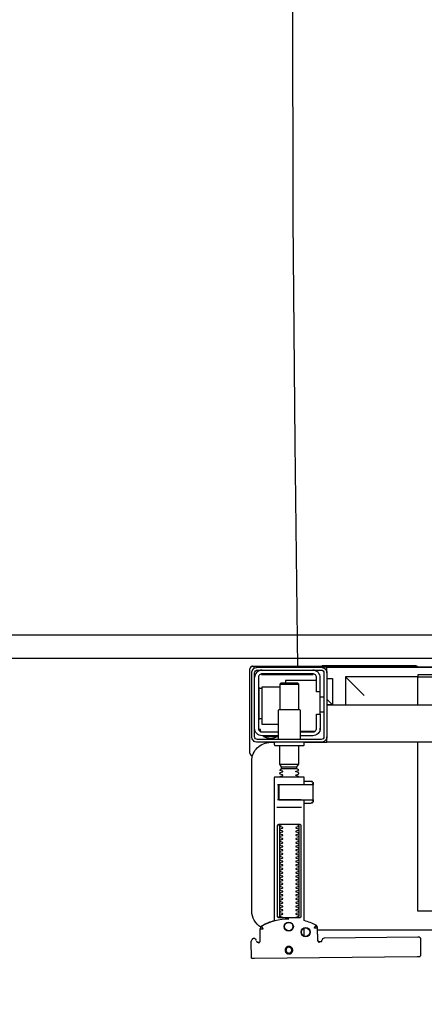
# Model space of a CAD drawing. Header units: millimetres. Extents: x 42924 to 92944, y -369470 to -179866.
# Tile 220 of 256: x 61047 to 61068, y -184023 to -183970. Entities that reach past the tile are written whole.
import ezdxf

# ---------------------------------------------------------------- set-up
doc = ezdxf.new("R2010")
doc.units = ezdxf.units.MM
doc.layers.get('0').update_dxf_attribs({"color": 8})
doc.layers.add('!! 1_zabudowa GK', color=8, linetype='Continuous')
doc.layers.add('!! 2_wypos-sanitarne', color=8, linetype='Continuous')
doc.layers.add('!!_@ wypos sanit nd', color=8, linetype='Continuous', plot=False)
doc.layers.add('E_SAP_ZASIĘG', color=150, linetype='Continuous', plot=False)

# ---------------------------------------------------------------- blocks, each defined once
blk = doc.blocks.new('A$C324a30b8')
for points in [[(0.17552, 0), (0.17692, -0.11958), (0.17797, -0.23916), (0.17832, -0.47832)], [(-0.17552, 0), (0.17552, 0)]]:
    blk.add_lwpolyline(points)
blk.add_ellipse((-0.00018, -0.49476), major_axis=(0, -0.16504), ratio=0.829441, start_param=0, end_param=6.283185)
blk = doc.blocks.new('A$C4ebe9e89')
for points in [[(0.16424, 0.15596), (0.16327, 0.15595), (0.16304, 0.15592), (0.16283, 0.15584), (0.16262, 0.15571), (0.16265, 0.15575), (0.16259, 0.15555), (0.16257, 0.15535, -0.157432), (0.16238, 0.15476), (0.1621, 0.15436, -0.241147), (0.16129, 0.15393), (0.1115, 0.15346), (0.11134, 0.15345), (0.11119, 0.15345), (0.11107, 0.15345), (0.11094, 0.15346), (0.11078, 0.15348), (0.11062, 0.15353), (0.11047, 0.15361), (0.11033, 0.15371), (0.11022, 0.15383), (0.11012, 0.15397), (0.11005, 0.15412), (0.11001, 0.15428), (0.11, 0.15445), (0.10995, 0.16345), (0.11023, 0.16384)], [(0.19647, 0.15658), (0.19626, 0.15656), (0.19605, 0.15648), (0.19585, 0.15635), (0.19566, 0.15614, 0.132231), (0.19551, 0.15564), (0.19546, 0.14909)], [(0.19768, 0.15528, 0.415336), (0.19869, 0.15429)], [(0.19885, 0.1543), (0.19898, 0.1543), (0.19913, 0.15431), (0.19927, 0.15434), (0.19941, 0.1544), (0.19953, 0.15447), (0.19965, 0.15456), (0.19975, 0.15466), (0.20007, 0.15512, 0.158481), (0.20026, 0.15571)], [(0.18031, 0.14393, 0.125713), (0.19466, 0.14774, 0.121439), (0.19519, 0.14823, -0.262119), (0.2, 0.13968), (0.2, 0.05968, -0.414214), (0.19, 0.04968), (0.18752, 0.04968, 0.405519), (0.188, 0.05018), (0.188, 0.05088, 0.414214), (0.1875, 0.05138), (0.1725, 0.05138, 0.414214), (0.172, 0.05088), (0.172, 0.05018, 0.405519), (0.17249, 0.04968, 0.001664), (0.15993, 0.04968)], [(0.172, 0.07232), (0.172, 0.06852, 0.414214), (0.1722, 0.06832), (0.18462, 0.06832), (0.1878, 0.06832, 0.414214), (0.188, 0.06852), (0.188, 0.14485), (0.18885, 0.1451), (0.18969, 0.14537), (0.19052, 0.14568), (0.19134, 0.146), (0.19215, 0.14635), (0.19295, 0.14672), (0.19374, 0.14712), (0.19456, 0.14756), (0.19465, 0.14762), (0.19473, 0.14768), (0.19481, 0.14775), (0.19488, 0.14782), (0.19495, 0.1479), (0.19502, 0.14799)], [(0.17647, 0.09332, 0.182836), (0.17637, 0.09341), (0.17515, 0.09381, 0.050055), (0.175, 0.09408), (0.175, 0.09436, 0.050055), (0.17515, 0.09462), (0.17637, 0.09503, 0.719897), (0.17637, 0.09541), (0.17515, 0.09581, 0.050055), (0.175, 0.09608), (0.175, 0.09636, 0.050055), (0.17515, 0.09662), (0.17637, 0.09703, 0.719897), (0.17637, 0.09741), (0.17515, 0.09781, 0.050055), (0.175, 0.09808), (0.175, 0.09836, 0.050055), (0.17515, 0.09862), (0.17637, 0.09903, 0.719897), (0.17637, 0.09941), (0.17515, 0.09981, 0.050055), (0.175, 0.10008), (0.175, 0.10036, 0.050055), (0.17515, 0.10062), (0.17637, 0.10103, 0.719897), (0.17637, 0.10141), (0.17515, 0.10181, 0.050055), (0.175, 0.10208), (0.175, 0.10236, 0.050055), (0.17515, 0.10262), (0.17637, 0.10303, 0.719897), (0.17637, 0.10341), (0.17515, 0.10381, 0.050055), (0.175, 0.10408), (0.175, 0.10436, 0.050055), (0.17515, 0.10462), (0.17637, 0.10503, 0.719897), (0.17637, 0.10541), (0.17515, 0.10581, 0.050055), (0.175, 0.10608), (0.175, 0.10636, 0.050055), (0.17515, 0.10662), (0.17637, 0.10703, 0.719897), (0.17637, 0.10741), (0.17515, 0.10781, 0.050055), (0.175, 0.10808), (0.175, 0.10836, 0.050055), (0.17515, 0.10862), (0.17637, 0.10903, 0.719897), (0.17637, 0.10941), (0.17515, 0.10981, 0.050055), (0.175, 0.11008), (0.175, 0.11036, 0.050055), (0.17515, 0.11062), (0.17637, 0.11103, 0.719897), (0.17637, 0.11141), (0.17515, 0.11181, 0.050055), (0.175, 0.11208), (0.175, 0.11236, 0.050055), (0.17515, 0.11262), (0.17637, 0.11303, 0.719897), (0.17637, 0.11341), (0.17515, 0.11381, 0.050055), (0.175, 0.11408), (0.175, 0.11436, 0.050055), (0.17515, 0.11462), (0.17637, 0.11503, 0.719897), (0.17637, 0.11541), (0.17515, 0.11581, 0.050055), (0.175, 0.11608), (0.175, 0.11636, 0.050055), (0.17515, 0.11662), (0.17637, 0.11703, 0.719897), (0.17637, 0.11741), (0.17515, 0.11781, 0.050055), (0.175, 0.11808), (0.175, 0.11836, 0.050055), (0.17515, 0.11862), (0.17637, 0.11903, 0.719897), (0.17637, 0.11941), (0.17515, 0.11981, 0.050055), (0.175, 0.12008), (0.175, 0.12036, 0.050055), (0.17515, 0.12062), (0.17637, 0.12103, 0.719897), (0.17637, 0.12141), (0.17515, 0.12181, 0.050055), (0.175, 0.12208), (0.175, 0.12236, 0.050055), (0.17515, 0.12262), (0.17637, 0.12303, 0.719897), (0.17637, 0.12341), (0.17515, 0.12381, 0.050055), (0.175, 0.12408), (0.175, 0.12436, 0.050055), (0.17515, 0.12462), (0.17637, 0.12503, 0.719897), (0.17637, 0.12541), (0.17515, 0.12581, 0.050055), (0.175, 0.12608), (0.175, 0.12636, 0.050055), (0.17515, 0.12662), (0.17637, 0.12703, 0.719897), (0.17637, 0.12741), (0.17515, 0.12781, 0.050055), (0.175, 0.12808), (0.175, 0.12836, 0.050055), (0.17515, 0.12862), (0.17637, 0.12903, 0.719897), (0.17637, 0.12941), (0.17515, 0.12981, 0.050055), (0.175, 0.13008), (0.175, 0.13036, 0.050055), (0.17515, 0.13062), (0.17637, 0.13103, 0.719897), (0.17637, 0.13141), (0.17515, 0.13181, 0.050055), (0.175, 0.13208), (0.175, 0.13236, 0.050055), (0.17515, 0.13262), (0.17637, 0.13303, 0.719897), (0.17637, 0.13341), (0.17515, 0.13381, 0.050055), (0.175, 0.13408), (0.175, 0.13436, 0.050055), (0.17515, 0.13462), (0.17637, 0.13503, 0.719897), (0.17637, 0.13541), (0.17515, 0.13581, 0.050055), (0.175, 0.13608), (0.175, 0.13636, 0.050055), (0.17515, 0.13662), (0.17637, 0.13703, 0.719897), (0.17637, 0.13741), (0.17515, 0.13781, 0.050055), (0.175, 0.13808), (0.175, 0.13836, 0.050055), (0.17515, 0.13862), (0.17637, 0.13903, 0.719897), (0.17637, 0.13941), (0.17515, 0.13981, 0.050055), (0.175, 0.14008), (0.175, 0.14036, 0.050055), (0.17515, 0.14062), (0.17637, 0.14103, 0.719897), (0.17637, 0.14141), (0.17515, 0.14181, 0.050055), (0.175, 0.14208), (0.175, 0.14236, 0.050055), (0.17515, 0.14262), (0.17637, 0.14303, 0.474594), (0.17647, 0.14332)], [(0.18353, 0.14332, 0.474594), (0.18364, 0.14303), (0.18486, 0.14262, 0.050055), (0.185, 0.14236), (0.185, 0.14208, 0.050055), (0.18486, 0.14181), (0.18364, 0.14141, 0.719897), (0.18364, 0.14103), (0.18486, 0.14062, 0.050055), (0.185, 0.14036), (0.185, 0.14008, 0.050055), (0.18486, 0.13981), (0.18364, 0.13941, 0.719897), (0.18364, 0.13903), (0.18486, 0.13862, 0.050055), (0.185, 0.13836), (0.185, 0.13808, 0.050055), (0.18486, 0.13781), (0.18364, 0.13741, 0.719897), (0.18364, 0.13703), (0.18486, 0.13662, 0.050055), (0.185, 0.13636), (0.185, 0.13608, 0.050055), (0.18486, 0.13581), (0.18364, 0.13541, 0.719897), (0.18364, 0.13503), (0.18486, 0.13462, 0.050055), (0.185, 0.13436), (0.185, 0.13408, 0.050055), (0.18486, 0.13381), (0.18364, 0.13341, 0.719897), (0.18364, 0.13303), (0.18486, 0.13262, 0.050055), (0.185, 0.13236), (0.185, 0.13208, 0.050055), (0.18486, 0.13181), (0.18364, 0.13141, 0.719897), (0.18364, 0.13103), (0.18486, 0.13062, 0.050055), (0.185, 0.13036), (0.185, 0.13008, 0.050055), (0.18486, 0.12981), (0.18364, 0.12941, 0.719897), (0.18364, 0.12903), (0.18486, 0.12862, 0.050055), (0.185, 0.12836), (0.185, 0.12808, 0.050055), (0.18486, 0.12781), (0.18364, 0.12741, 0.719897), (0.18364, 0.12703), (0.18486, 0.12662, 0.050055), (0.185, 0.12636), (0.185, 0.12608, 0.050055), (0.18486, 0.12581), (0.18364, 0.12541, 0.719897), (0.18364, 0.12503), (0.18486, 0.12462, 0.050055), (0.185, 0.12436), (0.185, 0.12408, 0.050055), (0.18486, 0.12381), (0.18364, 0.12341, 0.719897), (0.18364, 0.12303), (0.18486, 0.12262, 0.050055), (0.185, 0.12236), (0.185, 0.12208, 0.050055), (0.18486, 0.12181), (0.18364, 0.12141, 0.719897), (0.18364, 0.12103), (0.18486, 0.12062, 0.050055), (0.185, 0.12036), (0.185, 0.12008, 0.050055), (0.18486, 0.11981), (0.18364, 0.11941, 0.719897), (0.18364, 0.11903), (0.18486, 0.11862, 0.050055), (0.185, 0.11836), (0.185, 0.11808, 0.050055), (0.18486, 0.11781), (0.18364, 0.11741, 0.719897), (0.18364, 0.11703), (0.18486, 0.11662, 0.050055), (0.185, 0.11636), (0.185, 0.11608, 0.050055), (0.18486, 0.11581), (0.18364, 0.11541, 0.719897), (0.18364, 0.11503), (0.18486, 0.11462, 0.050055), (0.185, 0.11436), (0.185, 0.11408, 0.050055), (0.18486, 0.11381), (0.18364, 0.11341, 0.719897), (0.18364, 0.11303), (0.18486, 0.11262, 0.050055), (0.185, 0.11236), (0.185, 0.11208, 0.050055), (0.18486, 0.11181), (0.18364, 0.11141, 0.719897), (0.18364, 0.11103), (0.18486, 0.11062, 0.050055), (0.185, 0.11036), (0.185, 0.11008, 0.050055), (0.18486, 0.10981), (0.18364, 0.10941, 0.719897), (0.18364, 0.10903), (0.18486, 0.10862, 0.050055), (0.185, 0.10836), (0.185, 0.10808, 0.050055), (0.18486, 0.10781), (0.18364, 0.10741, 0.719897), (0.18364, 0.10703), (0.18486, 0.10662, 0.050055), (0.185, 0.10636), (0.185, 0.10608, 0.050055), (0.18486, 0.10581), (0.18364, 0.10541, 0.719897), (0.18364, 0.10503), (0.18486, 0.10462, 0.050055), (0.185, 0.10436), (0.185, 0.10408, 0.050055), (0.18486, 0.10381), (0.18364, 0.10341, 0.719897), (0.18364, 0.10303), (0.18486, 0.10262, 0.050055), (0.185, 0.10236), (0.185, 0.10208, 0.050055), (0.18486, 0.10181), (0.18364, 0.10141, 0.719897), (0.18364, 0.10103), (0.18486, 0.10062, 0.050055), (0.185, 0.10036), (0.185, 0.10008, 0.050055), (0.18486, 0.09981), (0.18364, 0.09941, 0.719897), (0.18364, 0.09903), (0.18486, 0.09862, 0.050055), (0.185, 0.09836), (0.185, 0.09808, 0.050055), (0.18486, 0.09781), (0.18364, 0.09741, 0.719897), (0.18364, 0.09703), (0.18486, 0.09662, 0.050055), (0.185, 0.09636), (0.185, 0.09608, 0.050055), (0.18486, 0.09581), (0.18364, 0.09541, 0.719897), (0.18364, 0.09503), (0.18486, 0.09462, 0.050055), (0.185, 0.09436), (0.185, 0.09408, 0.050055), (0.18486, 0.09381), (0.18364, 0.09341, 0.182836), (0.18353, 0.09332)], [(0.18575, 0.07252), (0.18575, 0.08011), (0.18572, 0.08022), (0.18564, 0.08029), (0.18555, 0.08032), (0.18565, 0.0803), (0.18573, 0.08024), (0.18577, 0.08014), (0.18577, 0.07252), (0.18574, 0.07241), (0.18567, 0.07234), (0.18547, 0.07232), (0.18558, 0.07237), (0.18564, 0.07252), (0.18564, 0.08012), (0.18557, 0.08027), (0.18547, 0.08032), (0.16743, 0.08032, 0.414214), (0.16723, 0.08012), (0.16723, 0.07252, 0.414214), (0.16743, 0.07232), (0.18547, 0.07232)], [(0.18556, 0.07232, 0.414213), (0.18576, 0.07252), (0.18575, 0.08011), (0.18575, 0.07252), (0.18572, 0.07241), (0.18565, 0.07234), (0.18555, 0.07232)], [(0.175, 0.06836), (0.175, 0.06812, -0.050055), (0.17515, 0.06786), (0.17636, 0.06745, -0.719897), (0.17636, 0.06707), (0.17515, 0.06666, -0.050055), (0.175, 0.0664), (0.175, 0.06612, -0.050055), (0.17515, 0.06586), (0.17636, 0.06545, -0.719897), (0.17636, 0.06507), (0.17515, 0.06466, -0.050055), (0.175, 0.0644), (0.1759, 0.06388), (0.1759, 0.06282), (0.175, 0.06126), (0.175, 0.05138)], [(0.185, 0.06836), (0.185, 0.06812, 0.050055), (0.18486, 0.06786), (0.18364, 0.06745, 0.719897), (0.18364, 0.06707), (0.18486, 0.06666, 0.050055), (0.185, 0.0664), (0.185, 0.06612, 0.050055), (0.18486, 0.06586), (0.18364, 0.06545, 0.719897), (0.18364, 0.06507), (0.18486, 0.06466, 0.050055), (0.185, 0.0644), (0.1841, 0.06388), (0.1841, 0.06282), (0.185, 0.06126), (0.185, 0.05138)], [(0.20011, 0.05684, 0.126559), (0.19962, 0.05693)], [(0.20099, 0.05547, 0.198909), (0.20055, 0.05654, 0.091301), (0.20011, 0.05684)], [(0.174, 0.04818), (0.174, 0.03288, 0.414214), (0.1745, 0.03238), (0.1855, 0.03238, 0.414214), (0.186, 0.03288), (0.186, 0.04818)], [(0.19375, 0.04656, 0.119096), (0.19, 0.04764, 0.119096), (0.18625, 0.04656)], [(0.16379, 0.04368), (0.1635, 0.04368), (0.1635, 0.04218, -0.414214), (0.1675, 0.04618), (0.174, 0.04618)], [(0.174, 0.04418), (0.1675, 0.04418, 0.414214), (0.1655, 0.04218), (0.1655, 0.03468), (0.1635, 0.03468), (0.1635, 0.01518, 0.414214), (0.1675, 0.01118)], [(0.1635, 0.02268), (0.1655, 0.02268), (0.1655, 0.01518, 0.414214), (0.1675, 0.01318), (0.1945, 0.01318, 0.414214), (0.1965, 0.01518), (0.1965, 0.04218, 0.414214), (0.1945, 0.04418), (0.186, 0.04418)], [(0.19375, 0.04618), (0.19375, 0.04656), (0.18625, 0.04656), (0.18625, 0.04618), (0.1945, 0.04618, -0.414214), (0.1985, 0.04218)], [(0.1945, 0.03721), (0.19515, 0.03722), (0.19542, 0.03722), (0.1956, 0.03722), (0.19567, 0.03722, 0.116465), (0.19589, 0.03728), (0.19601, 0.03733), (0.19601, 0.02063), (0.19589, 0.02068, 0.116465), (0.19567, 0.02074), (0.19542, 0.02074), (0.19515, 0.02074), (0.1945, 0.02075)], [(0.1945, 0.01118, 0.414214), (0.1985, 0.01518)], [(0.11124, 0.00968), (0.11142, 0.00944), (0.11165, 0.00925), (0.11192, 0.0091), (0.1122, 0.00901), (0.1125, 0.00898), (0.1623, 0.00898, 0.326231), (0.16325, 0.00968)], [(0.1987, 0.01002, 0.000114), (0.1987, 0.01002, 0.517015), (0.20003, 0.00909), (0.19993, 0.00905), (0.19983, 0.00903), (0.19971, 0.009), (0.19958, 0.00899), (0.19948, 0.00899), (0.19903, 0.00899), (0.19841, 0.00899), (0.19771, 0.00899), (0.16428, 0.00899), (0.16393, 0.00899), (0.16357, 0.00899), (0.16323, 0.00899), (0.16294, 0.00899), (0.16269, 0.00899), (0.16249, 0.00899), (0.16237, 0.00899)], [(0.20011, 0.00912, 0.091301), (0.20055, 0.00942, 0.198909), (0.20099, 0.01048)]]:
    blk.add_lwpolyline(points, format="xyb")
for points in [[(0.19864, 0.1647), (0.11173, 0.16387)], [(0.20013, 0.1647), (0.20026, 0.15571)], [(0.16386, 0.15607), (0.16409, 0.15602), (0.16425, 0.15596), (0.1644, 0.15586), (0.16453, 0.15574), (0.16463, 0.1556), (0.16471, 0.15544), (0.16476, 0.15527), (0.16478, 0.1551), (0.16496, 0.14854), (0.16497, 0.14842), (0.16498, 0.14832), (0.16501, 0.14822), (0.16503, 0.14812), (0.16507, 0.14802), (0.16511, 0.14793), (0.16516, 0.14784), (0.16521, 0.14775), (0.16528, 0.14767), (0.16535, 0.14758), (0.16542, 0.14751), (0.1655, 0.14744), (0.16558, 0.14737), (0.16567, 0.14731), (0.16576, 0.14726), (0.16651, 0.14688), (0.16727, 0.14651), (0.16803, 0.14617), (0.16881, 0.14585), (0.1696, 0.14555), (0.17039, 0.14527), (0.17119, 0.14502), (0.172, 0.14478), (0.172, 0.08032)], [(0.1651, 0.14871), (0.16492, 0.1553), (0.1649, 0.15547), (0.16485, 0.15563), (0.16478, 0.15579), (0.16468, 0.15592), (0.16455, 0.15604), (0.16441, 0.15614), (0.16425, 0.15621), (0.16409, 0.15626), (0.16391, 0.15627)], [(0.172, 0.15305), (0.172, 0.14874)], [(0.19757, 0.15573), (0.19749, 0.15586), (0.19739, 0.15598), (0.19727, 0.15608), (0.19713, 0.15617), (0.19698, 0.15623), (0.19683, 0.15626), (0.19667, 0.15627), (0.19577, 0.15626)], [(0.16493, 0.14968), (-0.16477, 0.14968)], [(0.17483, 0.14232), (0.17483, 0.09432)], [(0.18523, 0.09432), (0.18523, 0.14232)], [(-0.11847, 0.04968), (-0.11847, 0.13968), (0.11153, 0.13968), (0.11153, 0.04968)], [(0.18662, 0.08432), (0.17345, 0.08432)], [(0.16732, 0.08028), (0.16732, 0.08144), (0.16736, 0.08156), (0.16746, 0.08164), (0.16767, 0.08169)], [(0.16751, 0.08053), (0.16754, 0.08079), (0.16766, 0.08132)], [(0.16811, 0.08203), (0.16776, 0.08162), (0.16776, 0.08196), (0.16779, 0.08207), (0.16786, 0.08214), (0.16797, 0.08218), (0.1681, 0.08219), (0.16822, 0.08219), (0.16842, 0.08221), (0.16887, 0.08232), (0.172, 0.08232)], [(0.16848, 0.08224), (0.16856, 0.0823), (0.16876, 0.08232)], [(0.17371, 0.08032), (0.18481, 0.08032), (0.18637, 0.08032)], [(0.16767, 0.07094), (0.16756, 0.07096), (0.16746, 0.07099), (0.16737, 0.07106), (0.16732, 0.0712), (0.16732, 0.07235)], [(0.16766, 0.07131), (0.16754, 0.07185), (0.16751, 0.0721)], [(0.172, 0.07032), (0.16887, 0.07032), (0.16842, 0.07042), (0.16831, 0.07044), (0.1682, 0.07044), (0.16806, 0.07045), (0.16795, 0.07046), (0.16783, 0.07052), (0.16776, 0.07067), (0.16776, 0.07101), (0.16811, 0.07061)], [(0.16876, 0.07032), (0.16866, 0.07032), (0.16848, 0.0704)], [(0.18558, 0.07232), (0.18637, 0.07232)], [(0.1759, 0.06388), (0.1841, 0.06388)], [(0.185, 0.06126), (0.175, 0.06126)], [(0.1841, 0.06282), (0.1759, 0.06282)], [(0.19963, 0.05696), (0.19976, 0.05695), (0.19988, 0.05692), (0.20001, 0.05688)], [(0.20099, 0.05547), (0.20099, 0.01048)], [(-0.16, 0.04668), (-0.16, 0.04968), (0.16, 0.04968), (0.16, 0.04668)], [(0.16, 0.03368), (0.16, 0.04568)], [(0.1635, 0.03468), (0.1635, 0.04218)], [(0.174, 0.04368), (0.16618, 0.04368)], [(0.167, 0.04412), (0.16693, 0.04403), (0.16687, 0.04393), (0.16681, 0.04381), (0.16675, 0.04368)], [(0.19499, 0.04412), (0.19506, 0.04404), (0.19512, 0.04395), (0.19517, 0.04385), (0.19521, 0.04376), (0.19525, 0.04365), (0.19528, 0.04355), (0.19531, 0.04344), (0.19533, 0.04333), (0.19535, 0.04322), (0.19537, 0.04311), (0.19538, 0.04301), (0.19539, 0.04291), (0.19538, 0.04281), (0.19547, 0.04278), (0.19557, 0.04278), (0.19568, 0.04278), (0.19578, 0.04278), (0.19589, 0.04278), (0.19613, 0.04278), (0.19616, 0.04288), (0.19615, 0.04299), (0.19613, 0.04311), (0.19609, 0.04324), (0.19605, 0.04336), (0.19594, 0.04357)], [(0.186, 0.04018), (0.1945, 0.04018), (0.1945, 0.02018), (0.185, 0.02018)], [(0.19591, 0.03729), (0.19602, 0.03729), (0.19616, 0.03729), (0.19632, 0.03729), (0.1965, 0.03729)], [(0.1615, 0.03368), (0.1635, 0.03368)], [(0.175, 0.03238), (0.175, 0.01872), (0.1755, 0.01822), (0.1845, 0.01822), (0.185, 0.01872), (0.185, 0.03238)], [(0.16, 0.02668), (0.157, 0.02968), (0.16, 0.02968), (-0.16, 0.02968), (-0.157, 0.02968), (-0.16, 0.02668)], [(0.11153, 0.02968), (0.11153, 0.01468), (0.15, 0.01468)], [(0.14, 0.02468), (0.15, 0.01468), (0.15, 0.02968)], [(0.16, 0.01568), (0.157, 0.01568), (0.157, 0.02968)], [(0.1615, 0.02568), (0.1635, 0.02568)], [(0.1655, 0.01668), (0.182, 0.01668), (0.182, 0.01822)], [(0.185, 0.01872), (0.175, 0.01872)], [(0.1965, 0.02067), (0.19632, 0.02067), (0.19616, 0.02067), (0.19602, 0.02067), (0.19591, 0.02067)], [(0.16, 0.01268), (0.16, 0.00968), (0.03305, 0.00968)], [(0.16722, 0.01368), (0.19467, 0.01368), (0.19478, 0.01368)], [(0.17, 0.01318), (0.17, 0.01368)], [(0.174, 0.01318), (0.174, 0.01368)]]:
    blk.add_lwpolyline(points)
for points in [[(0.18024, 0.15848), (0.18044, 0.15849), (0.18064, 0.15852), (0.18084, 0.15857), (0.18103, 0.15864), (0.18121, 0.15873), (0.18138, 0.15883), (0.18154, 0.15895), (0.18168, 0.15909), (0.18182, 0.15924), (0.18194, 0.1594), (0.18204, 0.15958), (0.18212, 0.15976), (0.18219, 0.15995), (0.18224, 0.16014), (0.18226, 0.16034), (0.18227, 0.16054), (0.18226, 0.16075), (0.18223, 0.16094), (0.18218, 0.16114), (0.18211, 0.16133), (0.18202, 0.16151), (0.18191, 0.16168), (0.18179, 0.16184), (0.18166, 0.16199), (0.18151, 0.16212), (0.18134, 0.16224), (0.18117, 0.16234), (0.18099, 0.16242), (0.1808, 0.16249), (0.1806, 0.16254), (0.1804, 0.16256), (0.1802, 0.16257), (0.18, 0.16256), (0.1798, 0.16253), (0.17961, 0.16248), (0.17942, 0.16241), (0.17924, 0.16232), (0.17907, 0.16222), (0.17891, 0.1621), (0.17876, 0.16196), (0.17863, 0.16181), (0.17851, 0.16165), (0.17841, 0.16147), (0.17832, 0.16129), (0.17826, 0.1611), (0.17821, 0.1609), (0.17818, 0.16071), (0.17818, 0.1605), (0.17819, 0.1603), (0.17822, 0.16011), (0.17827, 0.15991), (0.17834, 0.15972), (0.17843, 0.15954), (0.17853, 0.15937), (0.17865, 0.15921), (0.17879, 0.15906), (0.17894, 0.15893), (0.1791, 0.15881), (0.17928, 0.15871), (0.17946, 0.15863), (0.17965, 0.15856), (0.17984, 0.15851), (0.18004, 0.15849)], [(0.18024, 0.15897), (0.18039, 0.15898), (0.18054, 0.159), (0.18068, 0.15904), (0.18083, 0.15909), (0.18096, 0.15916), (0.18109, 0.15924), (0.18121, 0.15933), (0.18133, 0.15943), (0.18143, 0.15955), (0.18152, 0.15967), (0.18159, 0.1598), (0.18166, 0.15994), (0.18171, 0.16008), (0.18174, 0.16023), (0.18176, 0.16038), (0.18177, 0.16053), (0.18176, 0.16068), (0.18174, 0.16084), (0.1817, 0.16098), (0.18165, 0.16113), (0.18158, 0.16126), (0.1815, 0.16139), (0.18141, 0.16151), (0.1813, 0.16162), (0.18119, 0.16173), (0.18107, 0.16182), (0.18094, 0.16189), (0.1808, 0.16196), (0.18066, 0.16201), (0.18051, 0.16204), (0.18036, 0.16206), (0.18021, 0.16207), (0.18005, 0.16206), (0.1799, 0.16204), (0.17976, 0.162), (0.17961, 0.16194), (0.17948, 0.16188), (0.17935, 0.1618), (0.17923, 0.16171), (0.17911, 0.1616), (0.17901, 0.16149), (0.17892, 0.16137), (0.17885, 0.16124), (0.17878, 0.1611), (0.17873, 0.16095), (0.1787, 0.16081), (0.17868, 0.16066), (0.17867, 0.1605), (0.17868, 0.16035), (0.1787, 0.1602), (0.17874, 0.16005), (0.17879, 0.15991), (0.17886, 0.15977), (0.17894, 0.15964), (0.17903, 0.15952), (0.17914, 0.15941), (0.17925, 0.15931), (0.17937, 0.15922), (0.1795, 0.15914), (0.17964, 0.15908), (0.17978, 0.15903), (0.17993, 0.159), (0.18008, 0.15897)], [(0.16587, 0.14754), (0.16582, 0.14756), (0.16577, 0.1476), (0.16573, 0.14763), (0.16568, 0.14767), (0.16563, 0.14771), (0.16558, 0.14776), (0.16553, 0.14781), (0.16549, 0.14786), (0.16544, 0.14791), (0.1654, 0.14797), (0.16536, 0.14803), (0.16533, 0.14809), (0.16529, 0.14815), (0.16526, 0.14821), (0.16524, 0.14828), (0.16521, 0.14834), (0.16519, 0.14841), (0.16517, 0.14847), (0.16516, 0.14854), (0.16515, 0.1486), (0.16514, 0.14866), (0.16513, 0.14872), (0.16513, 0.14877), (0.16518, 0.14879), (0.16643, 0.14884), (0.16648, 0.14884), (0.16654, 0.14884), (0.16659, 0.14886), (0.16664, 0.14883), (0.16661, 0.14879), (0.16658, 0.14874), (0.16656, 0.14869), (0.16653, 0.14863), (0.16594, 0.14754)], [(0.18533, 0.14332), (0.18542, 0.14331), (0.1855, 0.1433), (0.18559, 0.14329), (0.18567, 0.14326), (0.18575, 0.14323), (0.18583, 0.14319), (0.18591, 0.14314), (0.18598, 0.14308), (0.18604, 0.14302), (0.1861, 0.14294), (0.18615, 0.14286), (0.18619, 0.14276), (0.18623, 0.14266), (0.18626, 0.14255), (0.18627, 0.14243), (0.18628, 0.14232), (0.18628, 0.09432), (0.18627, 0.0942), (0.18626, 0.09409), (0.18623, 0.09398), (0.18619, 0.09387), (0.18615, 0.09378), (0.1861, 0.09369), (0.18604, 0.09362), (0.18598, 0.09355), (0.18591, 0.09349), (0.18583, 0.09344), (0.18575, 0.0934), (0.18567, 0.09337), (0.18559, 0.09335), (0.1855, 0.09333), (0.18542, 0.09332), (0.18533, 0.09332), (0.17475, 0.09332), (0.17466, 0.09332), (0.17457, 0.09333), (0.17449, 0.09335), (0.1744, 0.09337), (0.17432, 0.0934), (0.17424, 0.09344), (0.17416, 0.09349), (0.17409, 0.09355), (0.17403, 0.09362), (0.17397, 0.09369), (0.17392, 0.09378), (0.17387, 0.09387), (0.17384, 0.09398), (0.17381, 0.09409), (0.17379, 0.0942), (0.17379, 0.09432), (0.17379, 0.14232), (0.17379, 0.14243), (0.17381, 0.14255), (0.17384, 0.14266), (0.17387, 0.14276), (0.17392, 0.14286), (0.17397, 0.14294), (0.17403, 0.14302), (0.17409, 0.14308), (0.17416, 0.14314), (0.17424, 0.14319), (0.17432, 0.14323), (0.1744, 0.14326), (0.17449, 0.14329), (0.17457, 0.1433), (0.17466, 0.14331), (0.17475, 0.14332)], [(-0.11847, 0.01368), (0.11153, 0.01368), (0.11153, 0.01468), (-0.11847, 0.01468)]]:
    blk.add_lwpolyline(points, close=True)
for points in [[(0.19546, 0.14908), (0.19546, 0.14908), (0.19546, 0.14908), (0.19546, 0.14909), (0.19546, 0.14909), (0.19546, 0.14909), (0.19546, 0.14909), (0.19546, 0.14909), (0.19546, 0.14909), (0.19546, 0.14909), (0.19546, 0.14909), (0.19546, 0.14909), (0.19546, 0.14909), (0.19546, 0.14909), (0.19546, 0.14909), (0.19546, 0.14909), (0.19546, 0.14909), (0.19546, 0.14909), (0.19546, 0.14909), (0.19546, 0.14909), (0.19546, 0.14908), (0.19546, 0.14908), (0.19546, 0.14908), (0.19546, 0.14908), (0.19546, 0.14908), (0.19546, 0.14908), (0.19546, 0.14908), (0.19546, 0.14908), (0.19546, 0.14908), (0.19546, 0.14908), (0.19546, 0.14908), (0.19546, 0.14908), (0.19546, 0.14908), (0.19546, 0.14908), (0.19546, 0.14908), (0.19546, 0.14908), (0.19546, 0.14908), (0.19546, 0.14909), (0.19545, 0.14909), (0.19545, 0.14909), (0.19545, 0.14909), (0.19545, 0.14909), (0.19545, 0.14909), (0.19545, 0.14909), (0.19545, 0.14909), (0.19545, 0.14909), (0.19544, 0.14909), (0.19544, 0.14908), (0.19544, 0.14908), (0.19544, 0.14908), (0.19544, 0.14908), (0.19543, 0.14908), (0.19543, 0.14908), (0.19543, 0.14908), (0.19543, 0.14908), (0.19543, 0.14908), (0.19543, 0.14908), (0.19543, 0.14908), (0.19542, 0.14908), (0.19542, 0.14908), (0.19542, 0.14908), (0.19542, 0.14908), (0.19542, 0.14908), (0.19541, 0.14908), (0.19541, 0.14908), (0.19541, 0.14908), (0.19541, 0.14908), (0.19541, 0.14908), (0.1954, 0.14908), (0.1954, 0.14908), (0.1954, 0.14908), (0.19539, 0.14908), (0.19539, 0.14908), (0.19538, 0.14909), (0.19537, 0.14909), (0.19537, 0.14909), (0.19536, 0.14909), (0.19536, 0.14909), (0.19536, 0.14909), (0.19535, 0.14909), (0.19535, 0.14909), (0.19534, 0.14909), (0.19534, 0.14909), (0.19533, 0.14909), (0.19533, 0.14909), (0.19532, 0.14909), (0.19531, 0.14909), (0.19531, 0.14909), (0.1953, 0.14909), (0.19529, 0.14909), (0.19529, 0.14909), (0.19528, 0.14909), (0.19527, 0.14909), (0.19527, 0.14909), (0.19526, 0.14909), (0.19525, 0.14909), (0.19524, 0.14909), (0.19524, 0.14909), (0.19523, 0.14909), (0.19522, 0.14909), (0.19521, 0.14909), (0.1952, 0.14909), (0.19519, 0.14909), (0.19518, 0.14909), (0.19517, 0.14909), (0.19516, 0.14909), (0.19516, 0.14909), (0.19515, 0.14909), (0.19514, 0.14909), (0.19513, 0.14909), (0.19512, 0.14909), (0.19511, 0.14909), (0.1951, 0.14909), (0.19508, 0.14909), (0.19507, 0.14909), (0.19506, 0.14909), (0.19505, 0.14909), (0.19504, 0.14909), (0.19503, 0.14909), (0.19502, 0.14909), (0.19501, 0.14909), (0.195, 0.14909), (0.19499, 0.14909), (0.19497, 0.14909), (0.19496, 0.14909), (0.19495, 0.14909), (0.19494, 0.1491), (0.19493, 0.1491), (0.19491, 0.1491), (0.1949, 0.1491), (0.19489, 0.1491), (0.19488, 0.1491), (0.19486, 0.1491), (0.19485, 0.1491), (0.19484, 0.1491), (0.19483, 0.1491), (0.19481, 0.1491), (0.19469, 0.1491), (0.19464, 0.1491), (0.19459, 0.1491), (0.19456, 0.1491), (0.19453, 0.1491), (0.19451, 0.1491), (0.19448, 0.1491), (0.19446, 0.1491), (0.19443, 0.1491), (0.19441, 0.1491), (0.19438, 0.1491), (0.19435, 0.1491), (0.19433, 0.1491), (0.19431, 0.1491), (0.19428, 0.1491), (0.19427, 0.1491), (0.19426, 0.1491), (0.19423, 0.1491), (0.19422, 0.1491), (0.19421, 0.1491), (0.1942, 0.1491), (0.19418, 0.1491), (0.19418, 0.1491), (0.19417, 0.1491), (0.19417, 0.1491), (0.19416, 0.1491), (0.19416, 0.1491), (0.19415, 0.14911), (0.19414, 0.14911), (0.19414, 0.14911), (0.19413, 0.14911), (0.19413, 0.14911), (0.19412, 0.14911), (0.19412, 0.14911), (0.19412, 0.14911), (0.19411, 0.14911), (0.19411, 0.1491), (0.1941, 0.1491), (0.1941, 0.1491), (0.1941, 0.1491), (0.19409, 0.1491), (0.19409, 0.1491), (0.19409, 0.1491), (0.19409, 0.1491), (0.19408, 0.1491), (0.19408, 0.1491), (0.19408, 0.1491), (0.19407, 0.1491), (0.19407, 0.1491), (0.19406, 0.1491), (0.19406, 0.1491), (0.19406, 0.1491), (0.19406, 0.1491), (0.19405, 0.1491), (0.19405, 0.1491), (0.19405, 0.1491), (0.19405, 0.14911), (0.19404, 0.14911), (0.19404, 0.14911), (0.19404, 0.14911), (0.19403, 0.14911), (0.19403, 0.14911), (0.19402, 0.14912), (0.19402, 0.14912), (0.19402, 0.14912), (0.19401, 0.14912), (0.19401, 0.14912), (0.19401, 0.14912), (0.194, 0.14912), (0.194, 0.14912), (0.194, 0.14912), (0.194, 0.14912), (0.194, 0.14912), (0.194, 0.14912), (0.194, 0.14912), (0.19399, 0.14912), (0.19399, 0.14912), (0.19399, 0.14912), (0.19399, 0.14912), (0.19399, 0.14912), (0.19399, 0.14912), (0.19398, 0.14912), (0.19398, 0.14912), (0.19398, 0.14911), (0.19398, 0.14911), (0.19398, 0.14911), (0.19398, 0.14911), (0.19397, 0.14911), (0.19397, 0.14911), (0.19397, 0.1491), (0.19397, 0.1491), (0.19397, 0.1491), (0.19397, 0.1491), (0.19397, 0.1491), (0.19397, 0.14909), (0.19397, 0.14909), (0.19397, 0.14909), (0.19397, 0.14909), (0.19397, 0.14908), (0.19397, 0.14908), (0.19397, 0.14908), (0.19397, 0.14908), (0.19397, 0.14908), (0.19397, 0.14907), (0.19397, 0.14907), (0.19397, 0.14907), (0.19397, 0.14907), (0.19397, 0.14907), (0.19398, 0.14906), (0.19398, 0.14906), (0.19398, 0.14906), (0.19398, 0.14906), (0.19398, 0.14906), (0.19398, 0.14905), (0.19399, 0.14905), (0.19399, 0.14905), (0.19399, 0.14905), (0.194, 0.14904), (0.194, 0.14904), (0.19401, 0.14903), (0.19401, 0.14903), (0.19401, 0.14903), (0.19402, 0.14902), (0.19402, 0.14902), (0.19402, 0.14902), (0.19403, 0.14901), (0.19403, 0.14901), (0.19403, 0.14901), (0.19403, 0.149), (0.19403, 0.149), (0.19403, 0.149), (0.19404, 0.14899), (0.19404, 0.14899), (0.19404, 0.14899), (0.19404, 0.14899), (0.19404, 0.14898), (0.19404, 0.14898), (0.19404, 0.14898), (0.19405, 0.14897), (0.19405, 0.14897), (0.19405, 0.14897), (0.19405, 0.14896), (0.19405, 0.14896), (0.19406, 0.14895), (0.19406, 0.14895), (0.19406, 0.14895), (0.19406, 0.14894), (0.19407, 0.14894), (0.19407, 0.14893), (0.19407, 0.14893), (0.19408, 0.14892), (0.19408, 0.14891), (0.19409, 0.1489), (0.19409, 0.14889), (0.1941, 0.14888), (0.1941, 0.14887), (0.19411, 0.14886), (0.19412, 0.14884), (0.19414, 0.14881), (0.19416, 0.14877), (0.19418, 0.14873), (0.19419, 0.14871), (0.1942, 0.1487), (0.19421, 0.14868), (0.19422, 0.14866), (0.19423, 0.14864), (0.19434, 0.14845), (0.19435, 0.14844), (0.19435, 0.14842), (0.19436, 0.1484), (0.19437, 0.14839), (0.19438, 0.14837), (0.19439, 0.14836), (0.1944, 0.14834), (0.19441, 0.14832), (0.19441, 0.14831), (0.19442, 0.14829), (0.19443, 0.14828), (0.19444, 0.14826), (0.19445, 0.14825), (0.19446, 0.14823), (0.19446, 0.14822), (0.19447, 0.14821), (0.19448, 0.14819), (0.19449, 0.14818), (0.19449, 0.14816), (0.1945, 0.14815), (0.19451, 0.14814), (0.19452, 0.14813), (0.19452, 0.14811), (0.19453, 0.1481), (0.19454, 0.14809), (0.19454, 0.14808), (0.19455, 0.14806), (0.19456, 0.14805), (0.19456, 0.14804), (0.19457, 0.14803), (0.19457, 0.14802), (0.19458, 0.14801), (0.19458, 0.148), (0.19459, 0.14799), (0.1946, 0.14798), (0.1946, 0.14797), (0.19461, 0.14796), (0.19461, 0.14795), (0.19462, 0.14794), (0.19462, 0.14793), (0.19463, 0.14792), (0.19463, 0.14791), (0.19463, 0.1479), (0.19464, 0.1479), (0.19464, 0.14789), (0.19465, 0.14788), (0.19465, 0.14787), (0.19465, 0.14787), (0.19466, 0.14786), (0.19466, 0.14785), (0.19466, 0.14785), (0.19467, 0.14784), (0.19467, 0.14784), (0.19467, 0.14783), (0.19468, 0.14783), (0.19468, 0.14782), (0.19468, 0.14782), (0.19468, 0.14782), (0.19468, 0.14781), (0.19468, 0.14781), (0.19468, 0.14781), (0.19468, 0.14781), (0.19469, 0.14781), (0.19469, 0.1478), (0.19469, 0.1478), (0.19469, 0.1478), (0.19469, 0.1478), (0.19469, 0.1478), (0.19469, 0.1478), (0.19469, 0.1478), (0.19469, 0.14779), (0.19469, 0.14779), (0.19469, 0.14779), (0.19469, 0.14779), (0.19469, 0.14779), (0.19469, 0.14779), (0.19469, 0.14779), (0.19469, 0.14779), (0.19469, 0.14779), (0.19469, 0.14779), (0.19469, 0.14779), (0.19469, 0.14779), (0.19469, 0.14779), (0.19469, 0.14779), (0.19469, 0.14779), (0.19469, 0.14779), (0.19469, 0.14778), (0.19469, 0.14778), (0.19469, 0.14778), (0.19469, 0.14778), (0.19469, 0.14778), (0.19469, 0.14778), (0.19469, 0.14778), (0.19469, 0.14778), (0.19469, 0.14778), (0.19469, 0.14778), (0.19469, 0.14778), (0.19469, 0.14778), (0.19469, 0.14778), (0.19469, 0.14778), (0.19469, 0.14778), (0.19469, 0.14778), (0.19469, 0.14778), (0.19469, 0.14778), (0.19469, 0.14778), (0.19469, 0.14778), (0.19469, 0.14778), (0.19469, 0.14778), (0.19469, 0.14778), (0.19469, 0.14778), (0.1947, 0.14778, 0.269557)], [(0.16, 0.01268), (0.16, 0.04668, -0.414214), (0.163, 0.04968), (0.197, 0.04968, -0.414214), (0.2, 0.04668), (0.2, 0.01268, -0.414214), (0.197, 0.00968), (0.163, 0.00968, -0.414214)], [(0.1985, 0.04668), (0.1985, 0.01268, -0.414214), (0.197, 0.01118), (0.163, 0.01118, -0.414214), (0.1615, 0.01268), (0.1615, 0.04668, -0.414214), (0.163, 0.04818), (0.197, 0.04818, -0.414214)]]:
    blk.add_lwpolyline(points, format="xyb", close=True)
for centre, radius in [((0.17129, 0.1509), 0.00247), ((0.17129, 0.15089), 0.00227), ((0.18031, 0.14798), 0.00247), ((0.18031, 0.14798), 0.00227)]:
    blk.add_circle(centre, radius)
for centre, major_axis, ratio, start_param, end_param in [((0.11145, 0.16346), (-0.0015, -0.00001), 0.008666, 6.276938, 6.283143), ((0.11173, 0.16385), (0.0015, 0.00001), 0.008666, 1.564549, 3.135353), ((0.19863, 0.16469), (0.0015, 0.00001), 0.008666, 0.000034, 1.564556), ((0.16326, 0.15695), (0.00001, -0.001), 0.006244, 0, 0.008667), ((0.19846, 0.15618), (-0.000892, -0.000453), 0.001081, 6.273741, 6.283185), ((0.19868, 0.15529), (-0.001, -0.00001), 0.00236, 6.276941, 6.283185), ((0.19849, 0.1543), (0.000501, 0.000005), 0.008666, 5.12776, 5.491123), ((0.19868, 0.15529), (0.000013, -0.001), 0.403131, 6.273715, 6.283185), ((0.19883, 0.1553), (0.000018, -0.001), 0.702652, 6.271005, 6.283185), ((0.19876, 0.15569), (0.0015, 0.00002), 0.011557, 6.27692, 6.283202), ((0.17484, 0.14232), (0, 0.001), 0.006244, 0, 1.570796), ((0.18031, 0.14443), (0.000005, -0.0005), 0.006244, 0, 0.008667), ((0.18524, 0.14232), (0, -0.001), 0.006244, 3.141593, 4.712389), ((0.17484, 0.09432), (0, -0.001), 0.006244, 4.712389, 6.283185), ((0.18524, 0.09432), (0, -0.001), 0.006244, 4.712389, 6.283185), ((0.16768, 0.08149), (-0.000013, 0.0002), 0.199357, 6.276703, 6.276744), ((0.16768, 0.07114), (-0.000013, -0.0002), 0.199357, 0.006339, 0.00638)]:
    blk.add_ellipse(centre, major_axis=major_axis, ratio=ratio, start_param=start_param, end_param=end_param)

msp = doc.modelspace()

# ---------------------------------------------------------------- linework, layer by layer
at = {"layer": '!! 1_zabudowa GK'}
for points in [[(61135.43682, -184002.8878), (60824.56735, -184002.8878)], [(61135.43682, -184004.1378), (60824.56735, -184004.1378)]]:
    msp.add_lwpolyline(points, dxfattribs=at)
at = {"layer": 'E_SAP_ZASIĘG'}
for centre in [(61589.69013, -184051.49546), (61459.23087, -184571.00094)]:
    msp.add_circle(centre, 600, dxfattribs=at)

# ---------------------------------------------------------------- block references
at = {"layer": '!! 2_wypos-sanitarne', "xscale": 100, "yscale": 100, "zscale": 100, "rotation": 180}
msp.add_blockref('A$C324a30b8', (61079.07918, -184004.60875), dxfattribs=at)
at = {"layer": '!!_@ wypos sanit nd', "xscale": 100, "yscale": 100, "zscale": 100, "rotation": 180}
msp.add_blockref('A$C4ebe9e89', (61079.07918, -184003.64075), dxfattribs=at)

doc.saveas('drawing.dxf')
